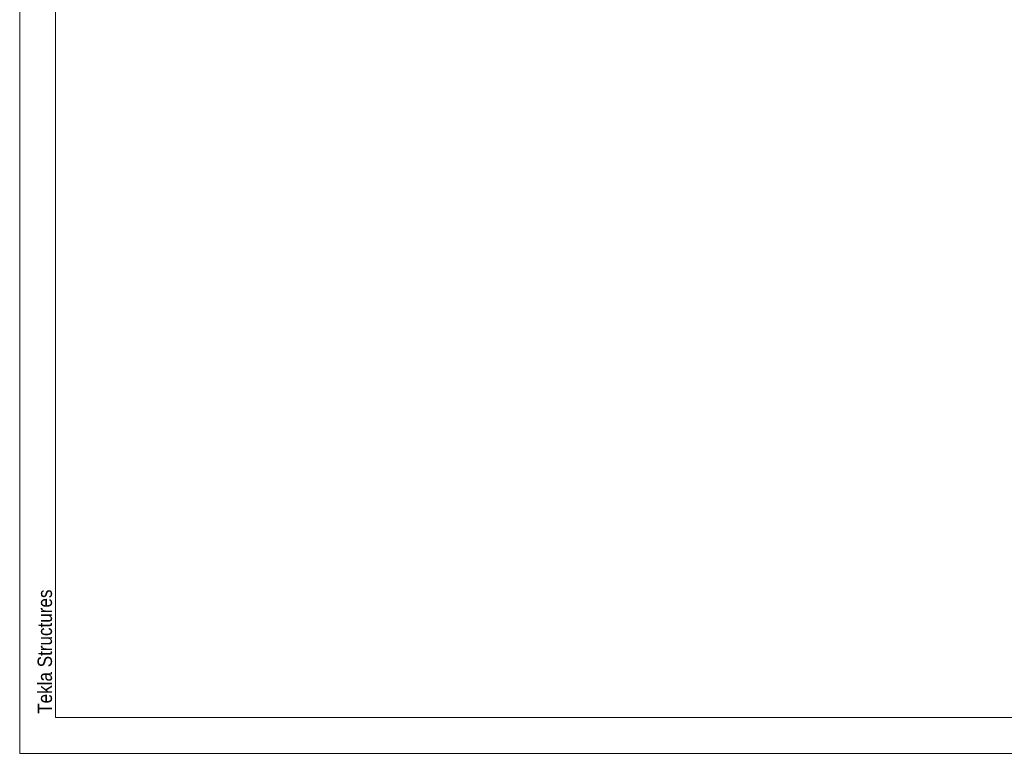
# Model space of a CAD drawing. Header units: millimetres. Extents: x -260 to 160, y -50 to 247.
# Tile 1 of 74: x -260 to -123, y -50 to 52. Entities that reach past the tile are written whole.
import ezdxf

# ---------------------------------------------------------------- set-up
doc = ezdxf.new("R2010")
doc.units = ezdxf.units.MM
doc.linetypes.add('XKITLINE00', pattern=[0])
doc.layers.add('Arkusz rysunku', color=3, linetype='Continuous', lineweight=0)
doc.styles.add('ARIAL', font='ARIAL.TTF')

msp = doc.modelspace()

# ---------------------------------------------------------------- linework, layer by layer
at = {"layer": 'Arkusz rysunku', "linetype": 'XKITLINE00', "lineweight": 0}
for p, q in [((-260.23, 246.8), (-260.23, -50.2)), ((-255.23, 241.8), (-255.23, -45.2)), ((-260.23, -50.2), (-260.23, -45.2)), ((-255.23, -45.2), (154.77, -45.2)), ((-260.23, -50.2), (159.77, -50.2))]:
    msp.add_line(p, q, dxfattribs=at)

# ---------------------------------------------------------------- texts
at = {"layer": 'Arkusz rysunku', "style": 'ARIAL', "width": 0.85}
msp.add_text('Tekla Structures', height=2, rotation=90, dxfattribs=at).set_placement((-255.73, -44.7))

doc.saveas('drawing.dxf')
